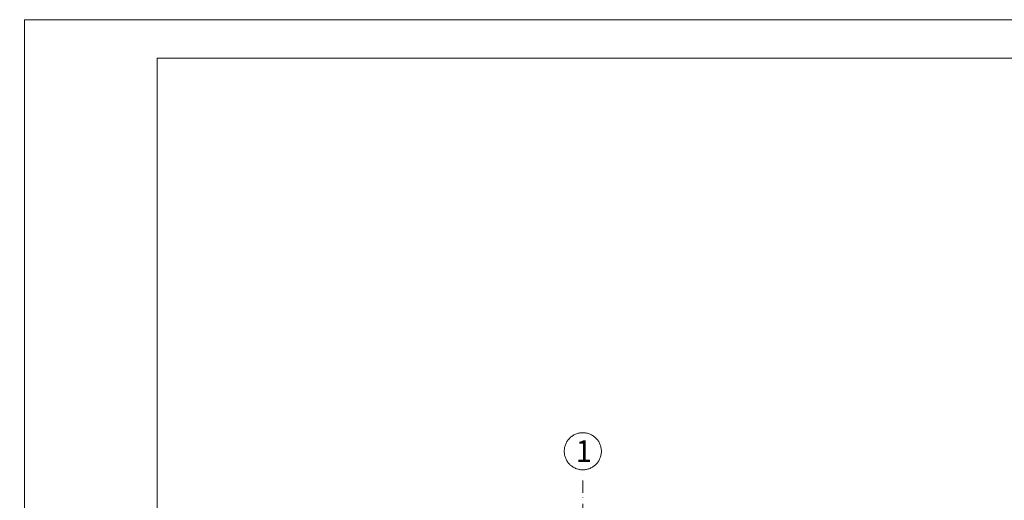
# Model space of a CAD drawing. Header units: millimetres. Extents: x -1373 to 28294, y -9636 to 187.
# Tile 39 of 133: x 7805 to 9216, y -7228 to -6539. Entities that reach past the tile are written whole.
import ezdxf

# ---------------------------------------------------------------- set-up
doc = ezdxf.new("R2010")
doc.units = ezdxf.units.MM
doc.linetypes.add('Kreski i kropki', pattern=[335.138881, 176.388884, -88.194442, 0, -70.555556])
doc.layers.add('_k_opis', color=7, linetype='Continuous', lineweight=13)
doc.layers.add('_k_osie', color=142, linetype='Kreski i kropki', lineweight=13)
doc.styles.add('GENERATED_STYLE_2', font='MS Gothic.ttf')
doc.styles.add('Katarzyna', font='MS Gothic.ttf')

msp = doc.modelspace()

# ---------------------------------------------------------------- linework, layer by layer
at = {"layer": '_k_opis'}
for points in [[(7812.2, -6538.6), (12012.2, -6538.6), (12012.2, -9508.6), (7812.2, -9508.6)], [(8002.2, -6593.6), (11957.2, -6593.6), (11957.2, -9453.6), (8002.2, -9453.6)]]:
    msp.add_lwpolyline(points, close=True, dxfattribs=at)
at = {"layer": '_k_osie', "ltscale": 0.1}
msp.add_lwpolyline([(8612.2, -8762.8), (8612.2, -7183.8)], dxfattribs=at)
at = {"layer": '_k_osie'}
msp.add_circle((8612.2, -7157.2), 26.6, dxfattribs=at)

# ---------------------------------------------------------------- texts
at = {"layer": '_k_opis', "ltscale": 5, "attachment_point": 1, "style": 'Katarzyna'}
for s, insert, char_height in [('\\pi553.86;{\\fMS Gothic|b1|i0|c238|p49;\\H4x;RZUT PARTERU\\P\\pi502.19;\\H0.625x;SCHEMAT RZUTU SUFITÓW\\P\\pi799.44;\\H0.87499x;SKALA 1:100}', (6381.4, -6619.2), 16), ('\\pi737.46;{\\fMS Gothic|b1|i0|c238|p49;\\H4x;SCHODY TERENOWE\\P\\pi934.84;\\H0.54687x;SKALA 1:50}', (1324.6, -7054.4), 8)]:
    msp.add_mtext_dynamic_manual_height_columns(s, width=1047.438, gutter_width=25, heights=[0], dxfattribs=dict(at, insert=insert, char_height=char_height))
at = {"layer": '_k_osie', "insert": (8613.8, -7172.4), "char_height": 32, "attachment_point": 8, "style": 'GENERATED_STYLE_2'}
msp.add_mtext('1', dxfattribs=at)

doc.saveas('drawing.dxf')
